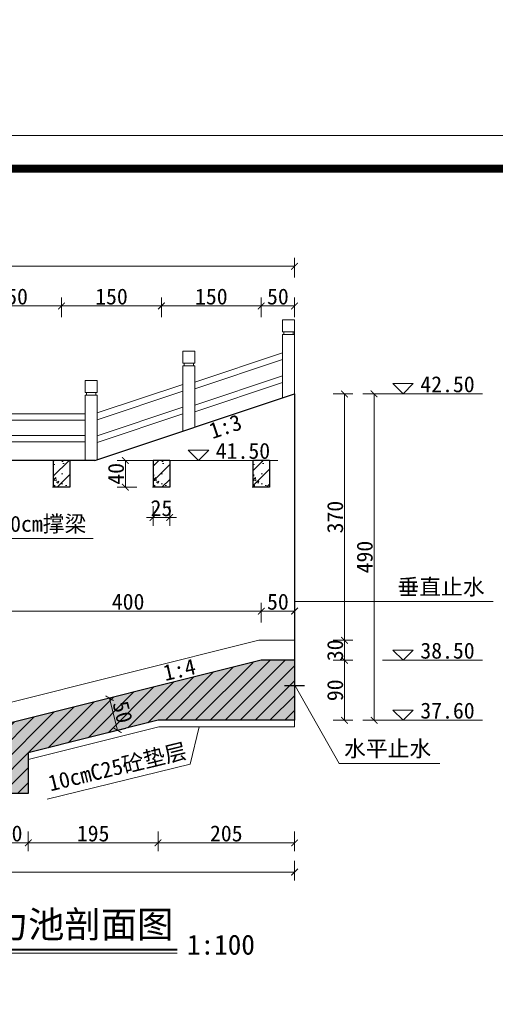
# Model space of a CAD drawing. Extents: x -13074 to 1448651, y 3648755 to 8081248.
# Tile 69 of 173: x 559399 to 559470, y 3858652 to 3858800. Entities that reach past the tile are written whole.
import ezdxf

# ---------------------------------------------------------------- set-up
doc = ezdxf.new("R2010")
doc.units = 0
doc.header["$PDMODE"] = 32
doc.header["$PDSIZE"] = 0.2
doc.layers.get('0').update_dxf_attribs({"linetype": 'CONTINUOUS'})
doc.layers.get('Defpoints').update_dxf_attribs({"linetype": 'CONTINUOUS'})
for name, color, linetype, lineweight in [('0.09折线', 6, 'CONTINUOUS', 9), ('0.09标注线', 3, 'CONTINUOUS', 9), ('0.13填充', 8, 'CONTINUOUS', 9), ('0.30粗线', 7, 'CONTINUOUS', 30), ('SHEET', 1, 'CONTINUOUS', 15), ('文字', 7, 'CONTINUOUS', 15), ('新建路', 7, 'CONTINUOUS', 40)]:
    doc.layers.add(name, color=color, linetype=linetype, lineweight=lineweight)
doc.layers.add('PUB_DIM', color=3, linetype='CONTINUOUS')
doc.styles.add('-仿宋_GB2312', font='FangSong_GB2312.ttf')
doc.styles.add('TSSD_Dimension', font='tssdeng.shx', dxfattribs={"width": 0.7, "bigfont": '1hztxt.shx'})
doc.dimstyles.new('TSSD_100_100', dxfattribs={"dimtxt": 300, "dimasz": 100, "dimexe": 100, "dimexo": 250, "dimgap": 100, "dimtad": 1, "dimdec": 0, "dimzin": 0, "dimdsep": 46, "dimtxsty": 'TSSD_Dimension', "dimblk": 'ARCHTICK', "dimcen": 0, "dimdle": 100, "dimclrt": 7, "dimadec": 0, "dimazin": 0, "dimtfac": 1, "dimtdec": 0, "dimtix": 1, "dimtmove": 2, "dimatfit": 3, "dimfxl": 1, "dimtolj": 1, "dimtzin": 0, "dimarcsym": 0})
doc.dimstyles.new('zzzz STANDARD', dxfattribs={"dimtxt": 2.3, "dimasz": 1, "dimexe": 1.25, "dimexo": 1.5, "dimgap": 0.2, "dimtad": 1, "dimdec": 0, "dimlfac": 10, "dimzin": 0, "dimdsep": 46, "dimtxsty": '-仿宋_GB2312', "dimblk": 'ARCHTICK', "dimcen": 0.09, "dimadec": 0, "dimazin": 0, "dimtfac": 1, "dimtdec": 0, "dimtix": 1, "dimtmove": 2, "dimatfit": 3, "dimfxl": 1.7, "dimfxlon": 1, "dimtolj": 1, "dimtzin": 0, "dimlwd": 9, "dimlwe": 9, "dimarcsym": 0})

# ---------------------------------------------------------------- blocks, each defined once
blk = doc.blocks.new('_ARCHTICK')
at = {"color": 0, "linetype": 'ByBlock', "const_width": 0.15}
blk.add_lwpolyline([(-0.5, -0.5), (0.5, 0.5)], dxfattribs=at)
blk = doc.blocks.new('*D1963')
at = {"layer": 'Defpoints', "color": 0, "linetype": 'Continuous', "lineweight": 13}
for p in [(559439.9629000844, 3858694.668767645), (559339.9629000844, 3858683.668767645), (559339.9629000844, 3858671.867735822)]:
    blk.add_point(p, dxfattribs=at)
at = {"layer": '新建路', "color": 0, "linetype": 'Continuous', "lineweight": 9}
for p, q in [((559339.9629000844, 3858673.567735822), (559339.9629000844, 3858670.617735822)), ((559439.9629000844, 3858673.567735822), (559439.9629000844, 3858670.617735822)), ((559439.9629000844, 3858671.867735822), (559339.9629000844, 3858671.867735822))]:
    blk.add_line(p, q, dxfattribs=at)
at = {"layer": '新建路', "color": 0, "linetype": 'Continuous', "lineweight": 9, "rotation": 180}
blk.add_blockref('_ARCHTICK', (559339.9629000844, 3858671.867735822), dxfattribs=at)
at = {"layer": '新建路', "color": 0, "linetype": 'Continuous', "lineweight": 9}
blk.add_blockref('_ARCHTICK', (559439.9629000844, 3858671.867735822), dxfattribs=at)
at = {"layer": '新建路', "color": 0, "linetype": 'Continuous', "lineweight": 13, "insert": (559389.9629000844, 3858673.267735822), "char_height": 2.4, "attachment_point": 5, "style": '-仿宋_GB2312'}
blk.add_mtext('\\A1;1000', dxfattribs=at)
blk = doc.blocks.new('*D1969')
at = {"layer": 'Defpoints', "color": 0, "linetype": 'Continuous', "lineweight": 13}
for p in [(559439.9627742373, 3858743.668577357), (559439.9629000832, 3858706.668767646), (559447.4691912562, 3858706.668767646)]:
    blk.add_point(p, dxfattribs=at)
at = {"layer": '新建路', "color": 0, "linetype": 'Continuous', "lineweight": 9}
for p, q in [((559445.7691912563, 3858743.668577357), (559448.7191912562, 3858743.668577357)), ((559447.4691912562, 3858743.668577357), (559447.4691912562, 3858706.668767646)), ((559445.7691912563, 3858706.668767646), (559448.7191912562, 3858706.668767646))]:
    blk.add_line(p, q, dxfattribs=at)
for p, rotation in [((559447.4691912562, 3858743.668577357), 90), ((559447.4691912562, 3858706.668767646), 270)]:
    blk.add_blockref('_ARCHTICK', p, dxfattribs=dict(at, rotation=rotation))
at = {"layer": '新建路', "color": 0, "linetype": 'Continuous', "lineweight": 13, "insert": (559446.0691912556, 3858725.168672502), "char_height": 2.4, "attachment_point": 5, "rotation": 90, "style": '-仿宋_GB2312'}
blk.add_mtext('\\A1;370', dxfattribs=at)
blk = doc.blocks.new('*D1970')
at = {"layer": 'Defpoints', "color": 0, "linetype": 'Continuous', "lineweight": 13}
for p in [(559439.9629000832, 3858706.668767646), (559439.9629000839, 3858703.668767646), (559447.4691912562, 3858703.668767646)]:
    blk.add_point(p, dxfattribs=at)
at = {"layer": '新建路', "color": 0, "linetype": 'Continuous', "lineweight": 9}
for p, q in [((559445.7691912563, 3858706.668767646), (559448.7191912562, 3858706.668767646)), ((559447.4691912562, 3858706.668767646), (559447.4691912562, 3858707.668767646)), ((559447.4691912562, 3858706.668767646), (559447.4691912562, 3858703.668767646)), ((559445.7691912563, 3858703.668767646), (559448.7191912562, 3858703.668767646)), ((559447.4691912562, 3858703.668767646), (559447.4691912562, 3858702.668767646))]:
    blk.add_line(p, q, dxfattribs=at)
for p, rotation in [((559447.4691912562, 3858706.668767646), 270), ((559447.4691912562, 3858703.668767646), 90)]:
    blk.add_blockref('_ARCHTICK', p, dxfattribs=dict(at, rotation=rotation))
at = {"layer": '新建路', "color": 0, "linetype": 'Continuous', "lineweight": 13, "insert": (559446.0691912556, 3858705.168767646), "char_height": 2.4, "attachment_point": 5, "rotation": 90, "style": '-仿宋_GB2312'}
blk.add_mtext('\\A1;30', dxfattribs=at)
blk = doc.blocks.new('*D1971')
at = {"layer": 'Defpoints', "color": 0, "linetype": 'Continuous', "lineweight": 13}
for p in [(559439.9629000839, 3858703.668767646), (559439.9629000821, 3858694.668767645), (559447.4691912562, 3858694.668767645)]:
    blk.add_point(p, dxfattribs=at)
at = {"layer": '新建路', "color": 0, "linetype": 'Continuous', "lineweight": 9}
for p, q in [((559445.7691912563, 3858703.668767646), (559448.7191912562, 3858703.668767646)), ((559447.4691912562, 3858703.668767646), (559447.4691912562, 3858694.668767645)), ((559445.7691912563, 3858694.668767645), (559448.7191912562, 3858694.668767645))]:
    blk.add_line(p, q, dxfattribs=at)
for p, rotation in [((559447.4691912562, 3858703.668767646), 90), ((559447.4691912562, 3858694.668767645), 270)]:
    blk.add_blockref('_ARCHTICK', p, dxfattribs=dict(at, rotation=rotation))
at = {"layer": '新建路', "color": 0, "linetype": 'Continuous', "lineweight": 13, "insert": (559446.0691912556, 3858699.168767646), "char_height": 2.4, "attachment_point": 5, "rotation": 90, "style": '-仿宋_GB2312'}
blk.add_mtext('\\A1;90', dxfattribs=at)
blk = doc.blocks.new('*D1973')
at = {"layer": 'Defpoints', "color": 0, "linetype": 'Continuous', "lineweight": 13}
for p in [(559409.028038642, 3858697.185052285), (559413.3846301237, 3858693.151094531), (559410.2334752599, 3858692.363305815)]:
    blk.add_point(p, dxfattribs=at)
at = {"layer": '新建路', "color": 0, "linetype": 'Continuous', "lineweight": 9}
for p, q in [((559410.9683236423, 3858697.670123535), (559413.391871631, 3858698.276010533)), ((559412.1791935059, 3858697.972841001), (559413.3846301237, 3858693.151094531)), ((559412.1737602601, 3858692.848377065), (559414.5973082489, 3858693.454264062))]:
    blk.add_line(p, q, dxfattribs=at)
for p, rotation in [((559412.1791935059, 3858697.972841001), 104.0362434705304), ((559413.3846301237, 3858693.151094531), 284.0362434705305)]:
    blk.add_blockref('_ARCHTICK', p, dxfattribs=dict(at, rotation=rotation))
at = {"layer": '新建路', "color": 0, "linetype": 'Continuous', "lineweight": 13, "insert": (559414.1401113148, 3858695.901517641), "char_height": 2.4, "attachment_point": 5, "rotation": 284.0362434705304, "style": '-仿宋_GB2312'}
blk.add_mtext('\\A1;50', dxfattribs=at)
blk = doc.blocks.new('*D1974')
at = {"layer": 'Defpoints', "color": 0, "linetype": 'Continuous', "lineweight": 13}
for p in [(559418.7129000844, 3858733.668744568), (559414.5523708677, 3858729.668744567), (559418.7129000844, 3858729.668744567)]:
    blk.add_point(p, dxfattribs=at)
at = {"layer": '新建路', "color": 0, "linetype": 'Continuous', "lineweight": 9}
for p, q in [((559416.2523708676, 3858733.668744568), (559413.3023708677, 3858733.668744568)), ((559414.5523708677, 3858733.668744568), (559414.5523708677, 3858729.668744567)), ((559416.2523708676, 3858729.668744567), (559413.3023708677, 3858729.668744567))]:
    blk.add_line(p, q, dxfattribs=at)
for p, rotation in [((559414.5523708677, 3858733.668744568), 90), ((559414.5523708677, 3858729.668744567), 270)]:
    blk.add_blockref('_ARCHTICK', p, dxfattribs=dict(at, rotation=rotation))
at = {"layer": '新建路', "color": 0, "linetype": 'Continuous', "lineweight": 13, "insert": (559413.1523708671, 3858731.668744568), "char_height": 2.4, "attachment_point": 5, "rotation": 90, "style": '-仿宋_GB2312'}
blk.add_mtext('\\A1;40', dxfattribs=at)
blk = doc.blocks.new('*D1975')
at = {"layer": 'Defpoints', "color": 0, "linetype": 'Continuous', "lineweight": 13}
for p in [(559418.7129000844, 3858729.668744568), (559421.2129000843, 3858729.668744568), (559421.2129000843, 3858725.106790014)]:
    blk.add_point(p, dxfattribs=at)
at = {"layer": '新建路', "color": 0, "linetype": 'Continuous', "lineweight": 9}
for p, q in [((559418.7129000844, 3858726.806790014), (559418.7129000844, 3858723.856790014)), ((559421.2129000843, 3858726.806790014), (559421.2129000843, 3858723.856790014)), ((559418.7129000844, 3858725.106790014), (559417.7129000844, 3858725.106790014)), ((559418.7129000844, 3858725.106790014), (559421.2129000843, 3858725.106790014)), ((559421.2129000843, 3858725.106790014), (559422.2129000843, 3858725.106790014))]:
    blk.add_line(p, q, dxfattribs=at)
blk.add_blockref('_ARCHTICK', (559418.7129000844, 3858725.106790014), dxfattribs=at)
at = {"layer": '新建路', "color": 0, "linetype": 'Continuous', "lineweight": 9, "rotation": 180}
blk.add_blockref('_ARCHTICK', (559421.2129000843, 3858725.106790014), dxfattribs=at)
at = {"layer": '新建路', "color": 0, "linetype": 'Continuous', "lineweight": 13, "insert": (559419.9629000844, 3858726.506790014), "char_height": 2.4, "attachment_point": 5, "style": '-仿宋_GB2312'}
blk.add_mtext('\\A1;25', dxfattribs=at)
blk = doc.blocks.new('*D2509')
at = {"layer": 'Defpoints', "color": 0, "linetype": 'Continuous', "lineweight": 13}
for p in [(559419.9629000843, 3858756.870710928), (559419.9629000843, 3858729.668745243), (559434.9629000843, 3858729.668745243)]:
    blk.add_point(p, dxfattribs=at)
at = {"layer": '新建路', "color": 0, "linetype": 'Continuous', "lineweight": 9}
for p, q in [((559419.9629000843, 3858755.170710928), (559419.9629000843, 3858758.120710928)), ((559434.9629000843, 3858756.870710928), (559419.9629000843, 3858756.870710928)), ((559434.9629000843, 3858755.170710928), (559434.9629000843, 3858758.120710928))]:
    blk.add_line(p, q, dxfattribs=at)
at = {"layer": '新建路', "color": 0, "linetype": 'Continuous', "lineweight": 9, "rotation": 180}
blk.add_blockref('_ARCHTICK', (559419.9629000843, 3858756.870710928), dxfattribs=at)
at = {"layer": '新建路', "color": 0, "linetype": 'Continuous', "lineweight": 9}
blk.add_blockref('_ARCHTICK', (559434.9629000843, 3858756.870710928), dxfattribs=at)
at = {"layer": '新建路', "color": 0, "linetype": 'Continuous', "lineweight": 13, "insert": (559427.4629000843, 3858758.270710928), "char_height": 2.4, "attachment_point": 5, "style": '-仿宋_GB2312'}
blk.add_mtext('\\A1;150', dxfattribs=at)
blk = doc.blocks.new('*D2510')
at = {"layer": 'Defpoints', "color": 0, "linetype": 'Continuous', "lineweight": 13}
for p in [(559404.9629000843, 3858756.870710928), (559404.9629000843, 3858729.668745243), (559419.9629000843, 3858729.668745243)]:
    blk.add_point(p, dxfattribs=at)
at = {"layer": '新建路', "color": 0, "linetype": 'Continuous', "lineweight": 9}
for p, q in [((559404.9629000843, 3858755.170710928), (559404.9629000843, 3858758.120710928)), ((559419.9629000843, 3858756.870710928), (559404.9629000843, 3858756.870710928)), ((559419.9629000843, 3858755.170710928), (559419.9629000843, 3858758.120710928))]:
    blk.add_line(p, q, dxfattribs=at)
at = {"layer": '新建路', "color": 0, "linetype": 'Continuous', "lineweight": 9, "rotation": 180}
blk.add_blockref('_ARCHTICK', (559404.9629000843, 3858756.870710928), dxfattribs=at)
at = {"layer": '新建路', "color": 0, "linetype": 'Continuous', "lineweight": 9}
blk.add_blockref('_ARCHTICK', (559419.9629000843, 3858756.870710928), dxfattribs=at)
at = {"layer": '新建路', "color": 0, "linetype": 'Continuous', "lineweight": 13, "insert": (559412.4629000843, 3858758.270710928), "char_height": 2.4, "attachment_point": 5, "style": '-仿宋_GB2312'}
blk.add_mtext('\\A1;150', dxfattribs=at)
blk = doc.blocks.new('*D2511')
at = {"layer": 'Defpoints', "color": 0, "linetype": 'Continuous', "lineweight": 13}
for p in [(559389.962900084, 3858756.870710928), (559389.962900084, 3858729.668744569), (559404.9629000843, 3858729.668745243)]:
    blk.add_point(p, dxfattribs=at)
at = {"layer": '新建路', "color": 0, "linetype": 'Continuous', "lineweight": 9}
for p, q in [((559389.962900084, 3858755.170710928), (559389.962900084, 3858758.120710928)), ((559404.9629000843, 3858756.870710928), (559389.962900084, 3858756.870710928)), ((559404.9629000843, 3858755.170710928), (559404.9629000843, 3858758.120710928))]:
    blk.add_line(p, q, dxfattribs=at)
at = {"layer": '新建路', "color": 0, "linetype": 'Continuous', "lineweight": 9, "rotation": 180}
blk.add_blockref('_ARCHTICK', (559389.962900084, 3858756.870710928), dxfattribs=at)
at = {"layer": '新建路', "color": 0, "linetype": 'Continuous', "lineweight": 9}
blk.add_blockref('_ARCHTICK', (559404.9629000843, 3858756.870710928), dxfattribs=at)
at = {"layer": '新建路', "color": 0, "linetype": 'Continuous', "lineweight": 13, "insert": (559397.4629000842, 3858758.270710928), "char_height": 2.4, "attachment_point": 5, "style": '-仿宋_GB2312'}
blk.add_mtext('\\A1;150', dxfattribs=at)
blk = doc.blocks.new('*D1656')
at = {"layer": 'Defpoints', "color": 0, "lineweight": 13}
for p in [(795705.9595204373, 267580.8669676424), (795535.205362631, 266220.4204991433), (795732.5029125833, 266163.840829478), (795133.8403867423, 265864.5095665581), (795133.8403867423, 265864.509566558)]:
    blk.add_point(p, dxfattribs=at)
at = {"layer": 'PUB_DIM', "color": 0, "lineweight": -2}
blk.add_arc((795133.8403867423, 265864.5095665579), 536.4386598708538, 26.5650511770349, 71.56505117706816, dxfattribs=at)
at = {"layer": 'PUB_DIM', "color": 0, "lineweight": -2, "xscale": 100, "yscale": 100, "zscale": 100}
for p, rotation in [((795303.4771857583, 266373.419963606), 161.5650511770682), ((795613.6457104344, 266104.4122284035), 296.5650511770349)]:
    blk.add_blockref('_ARCHTICK', p, dxfattribs=dict(at, rotation=rotation))
blk = doc.blocks.new('123')
at = {"layer": 'PUB_DIM', "color": 7}
dim = blk.add_angular_dim_2l(base=(795535.205362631, 266220.4204991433), line1=((795732.5029125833, 266163.840829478), (795133.8403867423, 265864.5095665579)), line2=((795133.8403867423, 265864.5095665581), (795705.9595204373, 267580.8669676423)), text=' ', dimstyle='TSSD_100_100', dxfattribs=at)
dim.commit()
dim.dimension.update_dxf_attribs({"geometry": '*D1656', "text_midpoint": (426562.1341325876, 722353.3214337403)})

msp = doc.modelspace()

# ---------------------------------------------------------------- hatches: boundary and pattern name
at = {"layer": '0.09标注线', "linetype": 'Continuous', "lineweight": 13}
h = msp.add_hatch(dxfattribs=at)
h.set_pattern_fill('ANSI31', color=256, scale=0.5, style=0)
h.set_pattern_definition([(45, (559343.7129000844, 3858729.668745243), (-1.122532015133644, 1.122532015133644), [])])
h.paths.add_polyline_path([(559436.2129000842, 3858733.668745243), (559433.7129000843, 3858733.668768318), (559433.7129000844, 3858729.668745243), (559436.2129000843, 3858729.668745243)])
h.paths.add_polyline_path([(559421.2129000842, 3858733.668745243), (559418.7129000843, 3858733.668768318), (559418.7129000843, 3858729.668745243), (559421.2129000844, 3858729.668745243)])
h.paths.add_polyline_path([(559406.2129000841, 3858733.668745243), (559403.7129000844, 3858733.668768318), (559403.7129000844, 3858729.668745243), (559406.2129000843, 3858729.668745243)])
h.paths.add_polyline_path([(559391.2129000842, 3858733.668745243), (559388.7129000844, 3858733.668768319), (559388.7129000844, 3858729.668745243), (559391.2129000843, 3858729.668745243)])
h.paths.add_polyline_path([(559376.2129000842, 3858733.668745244), (559373.7129000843, 3858733.668768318), (559373.7129000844, 3858729.668745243), (559376.2129000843, 3858729.668745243)])
h.paths.add_polyline_path([(559361.2129000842, 3858733.668745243), (559358.7129000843, 3858733.668768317), (559358.7129000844, 3858729.668745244), (559361.2129000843, 3858729.668745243)])
h.paths.add_polyline_path([(559346.2129000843, 3858733.668745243), (559343.7129000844, 3858733.668768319), (559343.7129000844, 3858729.668745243), (559346.2129000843, 3858729.668745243)])
h = msp.add_hatch(dxfattribs=at)
h.set_pattern_fill('AR-CONC', color=256, scale=0.02, style=0)
h.set_pattern_definition([(49.99999999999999, (559403.7129000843, 3858729.668745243), (3.64369337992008, -0.3187817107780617), [0.381, -4.191000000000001]), (355, (559403.7129000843, 3858729.668745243), (-0.7048565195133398, 3.8211328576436), [0.3048, -3.3528]), (100.451, (559404.0165400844, 3858729.642180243), (2.938850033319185, 3.502333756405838), [0.3238, -3.5618]), (46.18420000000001, (559403.7129000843, 3858730.684745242), (5.421580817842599, -0.8408465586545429), [0.5715, -6.2865]), (96.6356, (559404.1646980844, 3858730.614675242), (4.748084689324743, 4.948511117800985), [0.4857, -5.3427]), (351.1840000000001, (559403.7129000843, 3858730.684745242), (4.748092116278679, 4.948502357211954), [0.4572, -5.0292]), (21, (559404.2209000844, 3858730.430745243), (3.032297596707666, -2.04531037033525), [0.381, -4.191000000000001]), (326.0000000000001, (559404.2209000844, 3858730.430745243), (1.236040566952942, 3.683759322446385), [0.3048, -3.3528]), (71.4514, (559404.4735900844, 3858730.260303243), (4.268329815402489, 1.638457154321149), [0.3238, -3.5618]), (37.50000000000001, (559403.7129000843, 3858729.668745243), (0.06177206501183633, 1.691100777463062), [0, -3.31216, 0, -3.4036, 0, -3.3655]), (7.499999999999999, (559403.7129000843, 3858729.668745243), (1.336393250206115, 2.00361149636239), [0, -1.94056, 0, -3.23596, 0, -1.2827]), (327.5, (559402.5800600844, 3858729.668745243), (2.711811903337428, -0.1145748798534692), [0, -1.27, 0, -3.9624, 0, -5.2578]), (317.5, (559402.0720600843, 3858729.668745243), (2.962583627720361, 0.5085298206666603), [0, -1.651, 0, -2.63144, 0, -3.7338])])
h.paths.add_polyline_path([(559406.2129000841, 3858733.668745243), (559403.7129000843, 3858733.668745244), (559403.7129000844, 3858729.668745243), (559406.2129000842, 3858729.668745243)])
h = msp.add_hatch(dxfattribs=at)
h.set_pattern_fill('AR-CONC', color=256, scale=0.02, style=0)
h.set_pattern_definition([(49.99999999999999, (559418.7129000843, 3858729.668745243), (3.64369337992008, -0.3187817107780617), [0.381, -4.191000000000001]), (355, (559418.7129000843, 3858729.668745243), (-0.7048565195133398, 3.8211328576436), [0.3048, -3.3528]), (100.451, (559419.0165400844, 3858729.642180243), (2.938850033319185, 3.502333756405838), [0.3238, -3.5618]), (46.18420000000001, (559418.7129000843, 3858730.684745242), (5.421580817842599, -0.8408465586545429), [0.5715, -6.2865]), (96.6356, (559419.1646980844, 3858730.614675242), (4.748084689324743, 4.948511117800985), [0.4857, -5.3427]), (351.1840000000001, (559418.7129000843, 3858730.684745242), (4.748092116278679, 4.948502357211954), [0.4572, -5.0292]), (21, (559419.2209000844, 3858730.430745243), (3.032297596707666, -2.04531037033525), [0.381, -4.191000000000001]), (326.0000000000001, (559419.2209000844, 3858730.430745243), (1.236040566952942, 3.683759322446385), [0.3048, -3.3528]), (71.4514, (559419.4735900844, 3858730.260303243), (4.268329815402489, 1.638457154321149), [0.3238, -3.5618]), (37.50000000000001, (559418.7129000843, 3858729.668745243), (0.06177206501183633, 1.691100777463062), [0, -3.31216, 0, -3.4036, 0, -3.3655]), (7.499999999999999, (559418.7129000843, 3858729.668745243), (1.336393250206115, 2.00361149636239), [0, -1.94056, 0, -3.23596, 0, -1.2827]), (327.5, (559417.5800600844, 3858729.668745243), (2.711811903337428, -0.1145748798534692), [0, -1.27, 0, -3.9624, 0, -5.2578]), (317.5, (559417.0720600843, 3858729.668745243), (2.962583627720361, 0.5085298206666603), [0, -1.651, 0, -2.63144, 0, -3.7338])])
h.paths.add_polyline_path([(559421.2129000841, 3858733.668745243), (559418.7129000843, 3858733.668745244), (559418.7129000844, 3858729.668745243), (559421.2129000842, 3858729.668745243)])
h = msp.add_hatch(dxfattribs=at)
h.set_pattern_fill('AR-CONC', color=256, scale=0.02, style=0)
h.set_pattern_definition([(49.99999999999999, (559433.7129000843, 3858729.668745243), (3.64369337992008, -0.3187817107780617), [0.381, -4.191000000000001]), (355, (559433.7129000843, 3858729.668745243), (-0.7048565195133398, 3.8211328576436), [0.3048, -3.3528]), (100.451, (559434.0165400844, 3858729.642180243), (2.938850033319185, 3.502333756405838), [0.3238, -3.5618]), (46.18420000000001, (559433.7129000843, 3858730.684745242), (5.421580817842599, -0.8408465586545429), [0.5715, -6.2865]), (96.6356, (559434.1646980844, 3858730.614675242), (4.748084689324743, 4.948511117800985), [0.4857, -5.3427]), (351.1840000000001, (559433.7129000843, 3858730.684745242), (4.748092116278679, 4.948502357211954), [0.4572, -5.0292]), (21, (559434.2209000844, 3858730.430745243), (3.032297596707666, -2.04531037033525), [0.381, -4.191000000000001]), (326.0000000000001, (559434.2209000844, 3858730.430745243), (1.236040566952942, 3.683759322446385), [0.3048, -3.3528]), (71.4514, (559434.4735900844, 3858730.260303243), (4.268329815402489, 1.638457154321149), [0.3238, -3.5618]), (37.50000000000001, (559433.7129000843, 3858729.668745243), (0.06177206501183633, 1.691100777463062), [0, -3.31216, 0, -3.4036, 0, -3.3655]), (7.499999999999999, (559433.7129000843, 3858729.668745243), (1.336393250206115, 2.00361149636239), [0, -1.94056, 0, -3.23596, 0, -1.2827]), (327.5, (559432.5800600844, 3858729.668745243), (2.711811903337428, -0.1145748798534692), [0, -1.27, 0, -3.9624, 0, -5.2578]), (317.5, (559432.0720600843, 3858729.668745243), (2.962583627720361, 0.5085298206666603), [0, -1.651, 0, -2.63144, 0, -3.7338])])
h.paths.add_polyline_path([(559436.2129000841, 3858733.668745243), (559433.7129000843, 3858733.668745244), (559433.7129000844, 3858729.668745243), (559436.2129000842, 3858729.668745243)])
h = msp.add_hatch(dxfattribs=at)
h.set_pattern_fill('ANSI31', color=256, scale=0.5, style=0)
h.set_pattern_definition([(45, (559339.9629000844, 3858683.668767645), (-1.122532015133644, 1.122532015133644), [])])
h.paths.add_polyline_path([(559439.962900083, 3858703.668767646), (559434.9629000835, 3858703.668767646), (559394.962900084, 3858693.668767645), (559344.9629000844, 3858693.668767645), (559344.9629000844, 3858698.668767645), (559339.9629000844, 3858698.668767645), (559339.9629000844, 3858683.668767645), (559344.9629000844, 3858683.668767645), (559344.9629000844, 3858688.668767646), (559394.9629000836, 3858688.668767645), (559394.9629000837, 3858683.668767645), (559399.9629000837, 3858683.668767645), (559399.9629000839, 3858689.79566202), (559419.4553225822, 3858694.668767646), (559439.9629000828, 3858694.668767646)])
h.paths.add_polyline_path([(559415.397887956, 3858698.292001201), (559416.3748476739, 3858694.384162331), (559412.8823346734, 3858693.511034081), (559411.9053749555, 3858697.418872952)], flags=24)
h = msp.add_hatch(dxfattribs=at)
h.set_pattern_fill('AR-CONC', color=256, scale=0.02, style=0)
h.set_pattern_definition([(49.99999999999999, (559339.9629000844, 3858683.668767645), (3.64369337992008, -0.3187817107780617), [0.381, -4.191000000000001]), (355, (559339.9629000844, 3858683.668767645), (-0.7048565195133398, 3.8211328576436), [0.3048, -3.3528]), (100.451, (559340.2665400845, 3858683.642202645), (2.938850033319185, 3.502333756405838), [0.3238, -3.5618]), (46.18420000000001, (559339.9629000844, 3858684.684767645), (5.421580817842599, -0.8408465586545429), [0.5715, -6.2865]), (96.6356, (559340.4146980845, 3858684.614697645), (4.748084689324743, 4.948511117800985), [0.4857, -5.3427]), (351.1840000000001, (559339.9629000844, 3858684.684767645), (4.748092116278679, 4.948502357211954), [0.4572, -5.0292]), (21, (559340.4709000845, 3858684.430767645), (3.032297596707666, -2.04531037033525), [0.381, -4.191000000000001]), (326.0000000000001, (559340.4709000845, 3858684.430767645), (1.236040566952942, 3.683759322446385), [0.3048, -3.3528]), (71.4514, (559340.7235900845, 3858684.260325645), (4.268329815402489, 1.638457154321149), [0.3238, -3.5618]), (37.50000000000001, (559339.9629000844, 3858683.668767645), (0.06177206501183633, 1.691100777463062), [0, -3.31216, 0, -3.4036, 0, -3.3655]), (7.499999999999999, (559339.9629000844, 3858683.668767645), (1.336393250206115, 2.00361149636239), [0, -1.94056, 0, -3.23596, 0, -1.2827]), (327.5, (559338.8300600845, 3858683.668767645), (2.711811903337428, -0.1145748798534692), [0, -1.27, 0, -3.9624, 0, -5.2578]), (317.5, (559338.3220600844, 3858683.668767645), (2.962583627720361, 0.5085298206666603), [0, -1.651, 0, -2.63144, 0, -3.7338])])
h.paths.add_polyline_path([(559394.9629000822, 3858693.668767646), (559344.9629000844, 3858693.668767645), (559344.9629000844, 3858698.668767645), (559339.9629000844, 3858698.668767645), (559339.9629000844, 3858683.668767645), (559344.9629000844, 3858683.668767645), (559344.9629000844, 3858688.668767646), (559394.9629000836, 3858688.668767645), (559394.9629000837, 3858683.668767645), (559399.9629000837, 3858683.668767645), (559399.9629000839, 3858689.79566202), (559419.4553225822, 3858694.668767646), (559439.9629000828, 3858694.668767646), (559439.962900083, 3858703.668767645), (559434.9629000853, 3858703.668767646)])
h.paths.add_polyline_path([(559415.397887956, 3858698.292001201), (559416.3748476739, 3858694.384162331), (559412.8823346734, 3858693.511034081), (559411.9053749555, 3858697.418872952)], flags=24)

# ---------------------------------------------------------------- linework, layer by layer
at = {"layer": '0.09折线', "color": 7}
for p, q in [((559438.1627742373, 3858752.999558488), (559438.1627742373, 3858754.799558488)), ((559438.1627742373, 3858754.799558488), (559439.9627742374, 3858754.799558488)), ((559438.1627742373, 3858752.999558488), (559438.1627742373, 3858754.799558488)), ((559438.1627742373, 3858754.799558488), (559439.9627742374, 3858754.799558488)), ((559438.1627742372, 3858752.999558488), (559438.1627742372, 3858754.799558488)), ((559438.1627742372, 3858754.799558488), (559439.9627742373, 3858754.799558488)), ((559439.9627742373, 3858752.999558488), (559439.9627742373, 3858754.799558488)), ((559438.1627742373, 3858752.999558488), (559439.9627742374, 3858752.999558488)), ((559438.1627742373, 3858752.999558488), (559439.9627742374, 3858752.999558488)), ((559438.1627742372, 3858752.999558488), (559439.9627742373, 3858752.999558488)), ((559438.1627742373, 3858752.599558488), (559439.9627742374, 3858752.599558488)), ((559438.1627742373, 3858752.599558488), (559439.9627742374, 3858752.599558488)), ((559438.1627742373, 3858752.599558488), (559438.1627742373, 3858743.06842413)), ((559438.1627742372, 3858752.599558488), (559439.9627742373, 3858752.599558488)), ((559438.3627742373, 3858752.599558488), (559438.3627742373, 3858752.999558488)), ((559438.3627742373, 3858752.599558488), (559438.3627742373, 3858752.999558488)), ((559438.3627742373, 3858752.599558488), (559438.3627742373, 3858752.999558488)), ((559439.7627742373, 3858752.599558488), (559439.7627742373, 3858752.999558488)), ((559439.9627742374, 3858753.468577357), (559439.9627742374, 3858743.668577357)), ((559439.9627742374, 3858753.468577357), (559439.9627742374, 3858743.668577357)), ((559439.9627742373, 3858753.468577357), (559439.9627742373, 3858743.668577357)), ((559439.9627742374, 3858743.668577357), (559439.9627742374, 3858753.468577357)), ((559439.9627742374, 3858743.668577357), (559439.9627742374, 3858753.468577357)), ((559423.1629007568, 3858748.268706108), (559423.1629007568, 3858750.068706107)), ((559423.1629007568, 3858750.068706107), (559424.9629007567, 3858750.068706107)), ((559423.1629007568, 3858748.268706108), (559423.1629007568, 3858750.068706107)), ((559423.1629007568, 3858750.068706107), (559424.9629007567, 3858750.068706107)), ((559423.1629007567, 3858748.268706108), (559423.1629007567, 3858750.068706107)), ((559423.1629007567, 3858750.068706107), (559424.9629007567, 3858750.068706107)), ((559424.9629007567, 3858748.268706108), (559424.9629007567, 3858750.068706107)), ((559424.9629007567, 3858748.268706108), (559424.9629007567, 3858750.068706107)), ((559424.9629007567, 3858748.268706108), (559424.9629007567, 3858750.068706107)), ((559424.9629007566, 3858745.424789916), (559438.1629000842, 3858749.824656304)), ((559423.1629007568, 3858748.268706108), (559424.9629007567, 3858748.268706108)), ((559423.1629007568, 3858748.268706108), (559424.9629007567, 3858748.268706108)), ((559423.1629007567, 3858748.268706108), (559424.9629007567, 3858748.268706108)), ((559423.1629007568, 3858747.868706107), (559424.9629007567, 3858747.868706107)), ((559423.1629007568, 3858747.868706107), (559423.1629007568, 3858738.068706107)), ((559423.1629007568, 3858747.868706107), (559424.9629007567, 3858747.868706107)), ((559423.1629007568, 3858747.868706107), (559423.1629007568, 3858738.068706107)), ((559423.1629007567, 3858747.868706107), (559424.9629007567, 3858747.868706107)), ((559423.1629007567, 3858747.868706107), (559423.1629007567, 3858738.068706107)), ((559423.3629007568, 3858747.868706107), (559423.3629007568, 3858748.268706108)), ((559423.3629007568, 3858747.868706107), (559423.3629007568, 3858748.268706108)), ((559423.3629007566, 3858747.868706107), (559423.3629007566, 3858748.268706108)), ((559424.7629007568, 3858747.868706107), (559424.7629007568, 3858748.268706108)), ((559424.7629007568, 3858747.868706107), (559424.7629007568, 3858748.268706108)), ((559424.7629007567, 3858747.868706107), (559424.7629007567, 3858748.268706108)), ((559424.9629007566, 3858744.412193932), (559438.1629000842, 3858748.812060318)), ((559424.9629007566, 3858738.668696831), (559424.9629007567, 3858747.868706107)), ((559424.9629007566, 3858738.668696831), (559424.9629007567, 3858747.868706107)), ((559424.9629007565, 3858738.668696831), (559424.9629007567, 3858747.868706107)), ((559424.9629007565, 3858741.995187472), (559438.162900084, 3858746.39505386)), ((559408.5025746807, 3858743.868790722), (559408.5025746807, 3858745.668790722)), ((559408.5025746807, 3858745.668790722), (559410.3025746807, 3858745.668790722)), ((559408.5025746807, 3858743.868790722), (559408.5025746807, 3858745.668790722)), ((559408.5025746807, 3858745.668790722), (559410.3025746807, 3858745.668790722)), ((559408.5025746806, 3858743.868790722), (559408.5025746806, 3858745.668790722)), ((559408.5025746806, 3858745.668790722), (559410.3025746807, 3858745.668790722)), ((559410.3025746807, 3858743.868790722), (559410.3025746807, 3858745.668790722)), ((559410.3025746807, 3858743.868790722), (559410.3025746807, 3858745.668790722)), ((559410.3025746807, 3858743.868790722), (559410.3025746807, 3858745.668790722)), ((559410.3025746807, 3858740.807116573), (559423.1630266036, 3858745.093803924)), ((559424.9629007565, 3858740.982591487), (559438.162900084, 3858745.382457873)), ((559408.5025746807, 3858743.868790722), (559410.3025746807, 3858743.868790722)), ((559408.5025746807, 3858743.868790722), (559410.3025746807, 3858743.868790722)), ((559408.5025746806, 3858743.868790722), (559410.3025746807, 3858743.868790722)), ((559408.5025746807, 3858743.468790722), (559410.3025746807, 3858743.468790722)), ((559408.5025746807, 3858743.468790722), (559408.5025746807, 3858733.668790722)), ((559408.5025746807, 3858743.468790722), (559410.3025746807, 3858743.468790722)), ((559408.5025746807, 3858743.468790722), (559408.5025746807, 3858733.668790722)), ((559408.5025746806, 3858743.468790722), (559410.3025746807, 3858743.468790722)), ((559408.5025746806, 3858743.468790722), (559408.5025746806, 3858733.668790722)), ((559408.7025746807, 3858743.468790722), (559408.7025746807, 3858743.868790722)), ((559408.7025746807, 3858743.468790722), (559408.7025746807, 3858743.868790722)), ((559408.7025746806, 3858743.468790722), (559408.7025746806, 3858743.868790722)), ((559410.1025746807, 3858743.468790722), (559410.1025746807, 3858743.868790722)), ((559410.1025746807, 3858743.468790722), (559410.1025746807, 3858743.868790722)), ((559410.1025746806, 3858743.468790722), (559410.1025746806, 3858743.868790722)), ((559410.3025746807, 3858739.794520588), (559423.1630266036, 3858744.081207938)), ((559410.3025746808, 3858733.781997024), (559410.3025746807, 3858743.468790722)), ((559410.3025746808, 3858733.781997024), (559410.3025746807, 3858743.468790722)), ((559410.3025746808, 3858733.781997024), (559410.3025746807, 3858743.468790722)), ((559393.5147347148, 3858740.682441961), (559408.5025746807, 3858740.682441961)), ((559410.3025746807, 3858737.377514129), (559423.1630266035, 3858741.664201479)), ((559410.3025746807, 3858736.364918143), (559423.1630266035, 3858740.651605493)), ((559393.5147347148, 3858739.721806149), (559408.5025746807, 3858739.721806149)), ((559393.5147347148, 3858737.415775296), (559408.5025746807, 3858737.415775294)), ((559393.5147347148, 3858736.455139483), (559408.5025746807, 3858736.455139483))]:
    msp.add_line(p, q, dxfattribs=at)
at = {"layer": '0.09标注线'}
for p, q in [((559454.7220507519, 3858745.207322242), (559456.260753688, 3858743.668619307)), ((559454.7220507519, 3858745.207322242), (559457.7994566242, 3858745.207322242)), ((559456.260753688, 3858743.668619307), (559457.7994566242, 3858745.207322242)), ((559423.9946066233, 3858735.207470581), (559425.5333095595, 3858733.668767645)), ((559423.9946066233, 3858735.207470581), (559427.0720124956, 3858735.207470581)), ((559425.5333095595, 3858733.668767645), (559427.0720124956, 3858735.207470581)), ((559454.7220507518, 3858705.207470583), (559456.2607536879, 3858703.668767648)), ((559454.7220507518, 3858705.207470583), (559457.7994566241, 3858705.207470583)), ((559456.2607536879, 3858703.668767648), (559457.7994566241, 3858705.207470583)), ((559454.7220507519, 3858696.207470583), (559456.260753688, 3858694.668767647)), ((559454.7220507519, 3858696.207470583), (559457.7994566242, 3858696.207470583)), ((559456.260753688, 3858694.668767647), (559457.7994566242, 3858696.207470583))]:
    msp.add_line(p, q, dxfattribs=at)
at = {"layer": '0.09标注线', "color": 3, "lineweight": 13}
for p, q in [((559409.7365238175, 3858721.941378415), (559389.962900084, 3858721.941378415)), ((559469.8058513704, 3858712.481415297), (559439.9629000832, 3858712.481415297)), ((559461.776216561, 3858688.181669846), (559446.6493042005, 3858688.181669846))]:
    msp.add_line(p, q, dxfattribs=at)
at = {"layer": '0.09标注线', "linetype": 'Continuous', "lineweight": 13}
for p, q in [((559434.5935832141, 3858706.668767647), (559394.5935832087, 3858696.668767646)), ((559439.9629000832, 3858706.668767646), (559434.593583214, 3858706.668767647)), ((559440.0643527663, 3858699.848747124), (559446.6493042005, 3858688.181669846)), ((559439.9629000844, 3858694.668767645), (559439.9629000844, 3858693.668767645)), ((559439.9629000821, 3858694.668767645), (559439.9629000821, 3858693.668767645)), ((559419.5784282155, 3858693.668767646), (559399.962900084, 3858688.764885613)), ((559439.9629000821, 3858693.668767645), (559419.5784282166, 3858693.668767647)), ((559425.6137102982, 3858693.668767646), (559424.2805040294, 3858688.071342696))]:
    msp.add_line(p, q, dxfattribs=at)
at = {"layer": '0.09标注线', "color": 3, "lineweight": 9}
msp.add_line((559424.2805040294, 3858688.071342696), (559402.8019290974, 3858682.82723644), dxfattribs=at)
at = {"layer": '0.13填充', "lineweight": 40, "ltscale": 0.005}
msp.add_line((559376.0362347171, 3858660.254646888), (559422.3398533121, 3858660.254646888), dxfattribs=at)
at = {"layer": '0.13填充', "ltscale": 0.005}
msp.add_line((559376.0362347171, 3858659.707436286), (559422.3398533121, 3858659.707436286), dxfattribs=at)
at = {"layer": '0.30粗线'}
for p, q in [((559439.9627742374, 3858748.668363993), (559439.9626483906, 3858748.668363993)), ((559409.9629000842, 3858733.668773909), (559439.962900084, 3858743.668619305)), ((559439.962900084, 3858743.668619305), (559439.9629000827, 3858694.668767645)), ((559409.9629000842, 3858733.668773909), (559339.962900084, 3858733.668790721)), ((559406.2129000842, 3858733.668745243), (559403.7129000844, 3858733.668768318)), ((559403.7129000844, 3858733.668768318), (559403.7129000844, 3858729.668745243)), ((559406.2129000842, 3858733.668745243), (559406.2129000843, 3858729.668745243)), ((559421.2129000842, 3858733.668745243), (559418.7129000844, 3858733.668768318)), ((559418.7129000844, 3858733.668768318), (559418.7129000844, 3858729.668745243)), ((559421.2129000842, 3858733.668745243), (559421.2129000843, 3858729.668745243)), ((559436.2129000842, 3858733.668745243), (559433.7129000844, 3858733.668768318)), ((559433.7129000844, 3858733.668768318), (559433.7129000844, 3858729.668745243)), ((559436.2129000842, 3858733.668745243), (559436.2129000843, 3858729.668745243)), ((559406.2129000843, 3858729.668745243), (559403.7129000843, 3858729.668745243)), ((559421.2129000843, 3858729.668745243), (559418.7129000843, 3858729.668745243)), ((559436.2129000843, 3858729.668745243), (559433.7129000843, 3858729.668745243)), ((559434.962900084, 3858703.668767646), (559394.962900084, 3858693.668767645)), ((559439.962900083, 3858703.668767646), (559434.9629000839, 3858703.668767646)), ((559439.9629000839, 3858703.668767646), (559434.962900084, 3858703.668767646)), ((559441.4629000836, 3858699.854062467), (559438.4629000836, 3858699.854062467)), ((559419.4553225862, 3858694.668767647), (559399.9629000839, 3858689.79566202)), ((559439.9629000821, 3858694.668767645), (559419.4553225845, 3858694.668767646)), ((559399.9629000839, 3858689.79566202), (559399.9629000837, 3858683.668767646)), ((559399.9629000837, 3858683.668767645), (559394.9629000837, 3858683.668767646))]:
    msp.add_line(p, q, dxfattribs=at)
at = {"layer": 'SHEET', "color": 7}
msp.add_lwpolyline([(559655.6968267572, 3858485.488886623), (559235.6971528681, 3858485.488886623), (559235.6971528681, 3858782.488656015), (559655.6968267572, 3858782.488656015)], close=True, dxfattribs=at)
at = {"layer": 'SHEET', "color": 7, "const_width": 1.199999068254}
msp.add_lwpolyline([(559260.6971334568, 3858777.488659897), (559650.6968306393, 3858777.488659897), (559650.6968306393, 3858490.48888274), (559260.6971334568, 3858490.48888274)], close=True, dxfattribs=at)
at = {"layer": '新建路', "color": 3, "linetype": 'Continuous', "lineweight": 13}
for p, q in [((559468.1903442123, 3858743.668619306), (559453.1651510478, 3858743.668619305)), ((559437.4629000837, 3858733.668767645), (559415.5879000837, 3858733.668767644)), ((559468.1903442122, 3858703.668767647), (559453.1651510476, 3858703.668767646)), ((559468.1903442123, 3858694.668767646), (559453.1651510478, 3858694.668767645))]:
    msp.add_line(p, q, dxfattribs=at)

# ---------------------------------------------------------------- block references
at = {"linetype": 'Continuous', "lineweight": 13, "xscale": 0.01000000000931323, "yscale": 0.009999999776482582, "zscale": 0.01}
msp.add_blockref('123', (552983.1238135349, 3855442.078453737), dxfattribs=at)

# ---------------------------------------------------------------- texts
at = {"layer": '0.09标注线', "attachment_point": 1, "style": '-仿宋_GB2312'}
for s, insert, char_height, width in [('42.50', (559458.8622913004, 3858746.319665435), 2.4, 12.60969114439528), ('41.50', (559428.1348471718, 3858736.319813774), 2.4, 12.60969114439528), ('25x40cm撑梁', (559390.7135223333, 3858725.362696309), 2.3999976, 19.48532699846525), ('垂直止水', (559455.4295612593, 3858715.902733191), 2.3999976, 19.48532699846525), ('38.50', (559458.8622913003, 3858706.319813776), 2.4, 12.60969114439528), ('37.60', (559458.8622913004, 3858697.319813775), 2.4, 12.60969114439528), ('水平止水', (559447.3999264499, 3858691.60298774), 2.3999976, 19.48532699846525)]:
    msp.add_mtext(s, dxfattribs=dict(at, insert=insert, char_height=char_height, width=width))
for s, insert, char_height, width, rotation in [('1:3', (559426.862772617, 3858739.146345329), 2.4, 27.76661873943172, 18.569698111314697), ('1:4', (559420.0019918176, 3858702.89122728), 2.4, 27.76661873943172, 12.818427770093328), ('10cmC25砼垫层', (559402.7228094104, 3858686.315781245), 2.399858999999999, 26.28744875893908, 13.720630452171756)]:
    msp.add_mtext(s, dxfattribs=dict(at, insert=insert, char_height=char_height, width=width, rotation=rotation))
at = {"layer": '文字', "color": 7, "attachment_point": 1, "style": '-仿宋_GB2312'}
for s, insert, char_height, width in [('下游消力池剖面图', (559378.1216309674, 3858666.020842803), 4, 55.44961264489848), ('1:100', (559423.8065220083, 3858662.477120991), 3, 10.28954739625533)]:
    msp.add_mtext(s, dxfattribs=dict(at, insert=insert, char_height=char_height, width=width))

# ---------------------------------------------------------------- dimensions: what is measured, and where the dimension line sits
at = {"layer": '新建路', "color": 3, "linetype": 'Continuous', "lineweight": 13}
for base, p1, p2 in [((559439.9627742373, 3858762.837100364), (559339.9629000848, 3858733.668767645), (559439.9627742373, 3858743.668577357)), ((559439.962900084, 3858756.870710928), (559434.9629000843, 3858729.668745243), (559439.962900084, 3858743.668619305)), ((559434.962900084, 3858711.052628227), (559394.962900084, 3858693.668767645), (559434.962900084, 3858703.668767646)), ((559439.962900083, 3858711.052628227), (559434.962900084, 3858703.668767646), (559439.962900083, 3858703.668767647)), ((559419.4553225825, 3858676.262028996), (559399.9629000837, 3858683.668767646), (559419.4553225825, 3858694.668767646)), ((559439.9629000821, 3858676.262028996), (559419.4553225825, 3858694.668767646), (559439.9629000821, 3858694.668767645)), ((559399.9629000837, 3858676.262028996), (559394.9629000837, 3858683.668767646), (559399.9629000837, 3858683.668767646))]:
    msp.add_linear_dim(base=base, p1=p1, p2=p2, dimstyle='zzzz STANDARD', override={"dimtxt": 2.4, "dimexo": 2}, dxfattribs=at).render()
for base, p1, p2, picture, middle in [((559389.962900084, 3858756.870710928), (559404.9629000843, 3858729.668745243), (559389.962900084, 3858729.668744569), '*D2511', (559397.4629000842, 3858758.270710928)), ((559404.9629000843, 3858756.870710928), (559419.9629000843, 3858729.668745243), (559404.9629000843, 3858729.668745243), '*D2510', (559412.4629000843, 3858758.270710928)), ((559419.9629000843, 3858756.870710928), (559434.9629000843, 3858729.668745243), (559419.9629000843, 3858729.668745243), '*D2509', (559427.4629000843, 3858758.270710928)), ((559421.2129000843, 3858725.106790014), (559418.7129000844, 3858729.668744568), (559421.2129000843, 3858729.668744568), '*D1975', (559419.9629000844, 3858726.506790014)), ((559339.9629000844, 3858671.867735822), (559439.9629000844, 3858694.668767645), (559339.9629000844, 3858683.668767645), '*D1963', (559389.9629000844, 3858673.267735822))]:
    dim = msp.add_linear_dim(base=base, p1=p1, p2=p2, dimstyle='zzzz STANDARD', override={"dimtxt": 2.4, "dimexo": 2}, dxfattribs=at)
    dim.commit()
    dim.dimension.update_dxf_attribs({"geometry": picture, "text_midpoint": middle})
for base, p1, p2, picture, middle in [((559447.4691912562, 3858706.668767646), (559439.9627742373, 3858743.668577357), (559439.9629000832, 3858706.668767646), '*D1969', (559446.0691912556, 3858725.168672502)), ((559414.5523708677, 3858729.668744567), (559418.7129000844, 3858733.668744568), (559418.7129000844, 3858729.668744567), '*D1974', (559413.1523708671, 3858731.668744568)), ((559447.4691912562, 3858703.668767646), (559439.9629000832, 3858706.668767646), (559439.9629000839, 3858703.668767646), '*D1970', (559446.0691912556, 3858705.168767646)), ((559447.4691912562, 3858694.668767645), (559439.9629000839, 3858703.668767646), (559439.9629000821, 3858694.668767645), '*D1971', (559446.0691912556, 3858699.168767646))]:
    dim = msp.add_linear_dim(base=base, p1=p1, p2=p2, angle=90, dimstyle='zzzz STANDARD', override={"dimtxt": 2.4, "dimexo": 2}, dxfattribs=at)
    dim.commit()
    dim.dimension.update_dxf_attribs({"geometry": picture, "text_midpoint": middle})
msp.add_linear_dim(base=(559451.9151510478, 3858743.668619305), p1=(559439.9629000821, 3858694.668767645), p2=(559439.962900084, 3858743.668619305), angle=90, dimstyle='zzzz STANDARD', override={"dimtxt": 2.4, "dimexo": 2}, dxfattribs=at).render()
dim = msp.add_aligned_dim(p1=(559409.028038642, 3858697.185052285), p2=(559410.23347526, 3858692.363305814), distance=3.2481360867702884, dimstyle='zzzz STANDARD', override={"dimtxt": 2.4, "dimexo": 2}, dxfattribs=at)
dim.commit()
dim.dimension.update_dxf_attribs({"geometry": '*D1973', "text_midpoint": (559414.1401113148, 3858695.901517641)})

doc.saveas('drawing.dxf')
